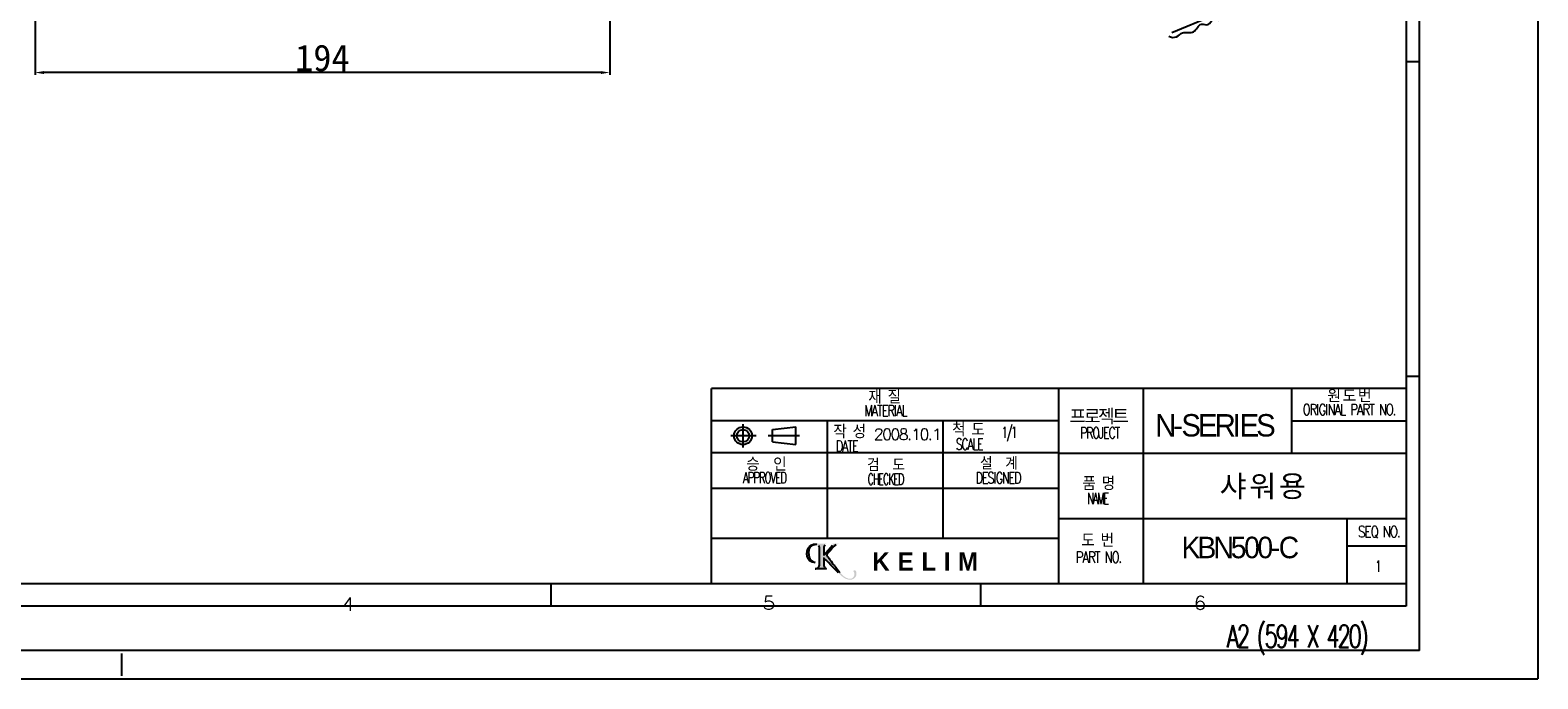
# Model space of a CAD drawing. Extents: x 15 to 1026, y -50 to 605.
# Tile 7 of 17: x 518 to 1026, y -50 to 169. Entities that reach past the tile are written whole.
import ezdxf

# ---------------------------------------------------------------- set-up
doc = ezdxf.new("R2010")
doc.units = 0
doc.layers.get('0').update_dxf_attribs({"linetype": 'CONTINUOUS'})
doc.layers.get('DEFPOINTS').update_dxf_attribs({"linetype": 'CONTINUOUS'})
for name, color, linetype in [('1', 7, 'CONTINUOUS'), ('DIM', 140, 'CONTINUOUS'), ('TOP', 7, 'CONTINUOUS')]:
    doc.layers.add(name, color=color, linetype=linetype)
doc.styles.add('DEFAULT', font='simplex.shx')
doc.dimstyles.new('ISO-25', dxfattribs={"dimscale": 0.6, "dimtxt": 15, "dimasz": 5, "dimexe": 1.25, "dimexo": 1, "dimtad": 1, "dimdec": 1, "dimtxsty": 'STANDARD', "dimcen": 2.5, "dimclrd": 256, "dimclre": 256, "dimazin": 3, "dimtfac": 1, "dimtdec": 1, "dimtmove": 0, "dimatfit": 3})

# ---------------------------------------------------------------- blocks, each defined once
blk = doc.blocks.new('*D72')
at = {"ltscale": 0.5}
for p, q in [((519.95, 360.32), (519.95, 153.96)), ((713.6, 276.49), (713.6, 153.96)), ((710.6, 154.71), (522.95, 154.71))]:
    blk.add_line(p, q, dxfattribs=at)
for points in [[(522.95, 155.21), (522.95, 154.21), (519.95, 154.71)], [(710.6, 155.21), (710.6, 154.21), (713.6, 154.71)]]:
    blk.add_solid(points, dxfattribs=at)
at = {"layer": 'DEFPOINTS', "color": 0, "ltscale": 0.5}
for p in [(519.95, 360.92), (713.6, 277.09), (519.95, 154.71)]:
    blk.add_point(p, dxfattribs=at)
at = {"color": 0, "ltscale": 0.5, "insert": (616.77, 159.59), "char_height": 9, "attachment_point": 5}
blk.add_mtext('194', dxfattribs=at)
blk = doc.blocks.new('A$C4D7F0FF9')
at = {"ltscale": 0.5}
h = blk.add_hatch(color=256, dxfattribs=at)
edge = h.paths.add_edge_path()
edge.add_spline(control_points=[(841.8, 43.29), (840.62, 43.78), (838.86, 45.25), (837.52, 46.67)], knot_values=[0, 0, 0, 0, 1, 1, 1, 1], degree=3, periodic=0)
edge.add_spline(control_points=[(837.52, 46.67), (837.07, 47.16), (829.57, 54.96), (829.57, 54.96)], knot_values=[0, 0, 0, 0, 1, 1, 1, 1], degree=3, periodic=0)
edge.add_spline(control_points=[(829.57, 54.96), (829.5, 55.03), (829.45, 55.01), (829.45, 54.91)], knot_values=[0, 0, 0, 0, 1, 1, 1, 1], degree=3, periodic=0)
edge.add_line((829.45, 54.91), (829.45, 51))
edge.add_spline(control_points=[(829.45, 51), (829.45, 51), (829.42, 50.28), (829.76, 49.76)], knot_values=[0, 0, 0, 0, 1, 1, 1, 1], degree=3, periodic=0)
edge.add_spline(control_points=[(829.76, 49.76), (830.21, 49.07), (830.99, 48.93), (830.99, 48.93)], knot_values=[0, 0, 0, 0, 1, 1, 1, 1], degree=3, periodic=0)
edge.add_line((830.99, 48.93), (824.53, 48.93))
edge.add_spline(control_points=[(824.53, 48.93), (824.53, 48.93), (825.88, 49.17), (826.37, 49.72)], knot_values=[0, 0, 0, 0, 1, 1, 1, 1], degree=3, periodic=0)
edge.add_spline(control_points=[(826.37, 49.72), (826.84, 50.24), (826.92, 50.7), (826.92, 51)], knot_values=[0, 0, 0, 0, 1, 1, 1, 1], degree=3, periodic=0)
edge.add_spline(control_points=[(826.92, 51), (826.92, 51.16), (826.92, 61.04), (826.92, 61.04)], knot_values=[0, 0, 0, 0, 1, 1, 1, 1], degree=3, periodic=0)
edge.add_spline(control_points=[(826.92, 61.04), (826.92, 61.04), (826.94, 61.67), (826.58, 62)], knot_values=[0, 0, 0, 0, 1, 1, 1, 1], degree=3, periodic=0)
edge.add_spline(control_points=[(826.58, 62), (826.24, 62.31), (825.87, 62.44), (825.52, 62.48)], knot_values=[0, 0, 0, 0, 1, 1, 1, 1], degree=3, periodic=0)
edge.add_spline(control_points=[(825.52, 62.48), (825.17, 62.52), (823.63, 62.65), (822.54, 61.85)], knot_values=[0, 0, 0, 0, 1, 1, 1, 1], degree=3, periodic=0)
edge.add_spline(control_points=[(822.54, 61.85), (821.45, 61.06), (820.81, 59.96), (820.83, 58.1)], knot_values=[0, 0, 0, 0, 1, 1, 1, 1], degree=3, periodic=0)
edge.add_spline(control_points=[(820.83, 58.1), (820.85, 56.1), (821.54, 54.62), (821.92, 54.16)], knot_values=[0, 0, 0, 0, 1, 1, 1, 1], degree=3, periodic=0)
edge.add_spline(control_points=[(821.92, 54.16), (822.3, 53.7), (822.96, 52.94), (824.48, 52.48)], knot_values=[0, 0, 0, 0, 1, 1, 1, 1], degree=3, periodic=0)
edge.add_spline(control_points=[(824.48, 52.48), (824.48, 52.48), (821.38, 52.11), (820.33, 55.14)], knot_values=[0, 0, 0, 0, 1, 1, 1, 1], degree=3, periodic=0)
edge.add_spline(control_points=[(820.33, 55.14), (819.3, 58.07), (820.34, 60.06), (820.84, 60.76)], knot_values=[0, 0, 0, 0, 1, 1, 1, 1], degree=3, periodic=0)
edge.add_spline(control_points=[(820.84, 60.76), (821.35, 61.46), (822.87, 63.03), (825.33, 63.03)], knot_values=[0, 0, 0, 0, 1, 1, 1, 1], degree=3, periodic=0)
edge.add_spline(control_points=[(825.33, 63.03), (826.7, 63.03), (831.05, 63.03), (831.05, 63.03)], knot_values=[0, 0, 0, 0, 1, 1, 1, 1], degree=3, periodic=0)
edge.add_spline(control_points=[(831.05, 63.03), (831.05, 63.03), (830.35, 62.9), (829.99, 62.42)], knot_values=[0, 0, 0, 0, 1, 1, 1, 1], degree=3, periodic=0)
edge.add_spline(control_points=[(829.99, 62.42), (829.63, 61.94), (829.45, 61.67), (829.45, 60.69)], knot_values=[0, 0, 0, 0, 1, 1, 1, 1], degree=3, periodic=0)
edge.add_spline(control_points=[(829.45, 60.69), (829.45, 59.71), (829.45, 56.86), (829.45, 56.86)], knot_values=[0, 0, 0, 0, 1, 1, 1, 1], degree=3, periodic=0)
edge.add_spline(control_points=[(829.45, 56.86), (829.45, 56.77), (829.5, 56.75), (829.56, 56.82)], knot_values=[0, 0, 0, 0, 1, 1, 1, 1], degree=3, periodic=0)
edge.add_line((829.56, 56.82), (834.39, 62.18))
edge.add_spline(control_points=[(834.39, 62.18), (834.39, 62.18), (834.65, 62.42), (834.51, 62.66)], knot_values=[0, 0, 0, 0, 1, 1, 1, 1], degree=3, periodic=0)
edge.add_spline(control_points=[(834.51, 62.66), (834.37, 62.9), (834.01, 63.02), (834.01, 63.02)], knot_values=[0, 0, 0, 0, 1, 1, 1, 1], degree=3, periodic=0)
edge.add_line((834.01, 63.02), (838.04, 63.02))
edge.add_spline(control_points=[(838.04, 63.02), (838.04, 63.02), (837, 62.8), (836.4, 62.46)], knot_values=[0, 0, 0, 0, 1, 1, 1, 1], degree=3, periodic=0)
edge.add_spline(control_points=[(836.4, 62.46), (835.83, 62.14), (835.38, 61.79), (835.1, 61.5)], knot_values=[0, 0, 0, 0, 1, 1, 1, 1], degree=3, periodic=0)
edge.add_spline(control_points=[(835.1, 61.5), (834.74, 61.13), (831.43, 57.38), (831.31, 57.23)], knot_values=[0, 0, 0, 0, 1, 1, 1, 1], degree=3, periodic=0)
edge.add_spline(control_points=[(831.31, 57.23), (831.18, 57.08), (831.04, 56.9), (831.07, 56.58)], knot_values=[0, 0, 0, 0, 1, 1, 1, 1], degree=3, periodic=0)
edge.add_spline(control_points=[(831.07, 56.58), (831.11, 56.24), (831.66, 55.59), (831.79, 55.42)], knot_values=[0, 0, 0, 0, 1, 1, 1, 1], degree=3, periodic=0)
edge.add_spline(control_points=[(831.79, 55.42), (831.91, 55.26), (835.01, 51.26), (835.51, 50.61)], knot_values=[0, 0, 0, 0, 1, 1, 1, 1], degree=3, periodic=0)
edge.add_spline(control_points=[(835.51, 50.61), (836.02, 49.96), (837.71, 47.69), (838.51, 46.82)], knot_values=[0, 0, 0, 0, 1, 1, 1, 1], degree=3, periodic=0)
edge.add_spline(control_points=[(838.51, 46.82), (839.31, 45.94), (841.75, 43.32), (844.11, 43.32)], knot_values=[0, 0, 0, 0, 1, 1, 1, 1], degree=3, periodic=0)
edge.add_spline(control_points=[(844.11, 43.32), (844.76, 43.32), (846.21, 43.47), (846.62, 45.45)], knot_values=[0, 0, 0, 0, 1, 1, 1, 1], degree=3, periodic=0)
edge.add_spline(control_points=[(846.62, 45.45), (846.77, 46.19), (846.57, 46.74), (846.42, 46.98)], knot_values=[0, 0, 0, 0, 1, 1, 1, 1], degree=3, periodic=0)
edge.add_spline(control_points=[(846.42, 46.98), (846.28, 47.19), (845.95, 47.39), (846.01, 47.68)], knot_values=[0, 0, 0, 0, 1, 1, 1, 1], degree=3, periodic=0)
edge.add_spline(control_points=[(846.01, 47.68), (846.07, 47.98), (846.83, 48.35), (847.36, 47.77)], knot_values=[0, 0, 0, 0, 1, 1, 1, 1], degree=3, periodic=0)
edge.add_spline(control_points=[(847.36, 47.77), (847.56, 47.56), (847.83, 46.83), (847.78, 46.09)], knot_values=[0, 0, 0, 0, 1, 1, 1, 1], degree=3, periodic=0)
edge.add_spline(control_points=[(847.78, 46.09), (847.73, 45.35), (847.63, 44.5), (846.44, 43.49)], knot_values=[0, 0, 0, 0, 1, 1, 1, 1], degree=3, periodic=0)
edge.add_spline(control_points=[(846.44, 43.49), (845.14, 42.38), (842.91, 42.81), (841.8, 43.29)], knot_values=[0, 0, 0, 0, 1, 1, 1, 1], degree=3, periodic=0)
for p, q in [((829.56, 56.82), (834.39, 62.18)), ((829.45, 54.91), (829.45, 51)), ((830.99, 48.93), (824.53, 48.93))]:
    blk.add_line(p, q)
for points in [[(820.33, 55.14), (819.3, 58.07), (820.34, 60.06), (820.84, 60.76)], [(822.54, 61.85), (821.45, 61.06), (820.81, 59.96), (820.83, 58.1)], [(820.84, 60.76), (821.35, 61.46), (822.87, 63.03), (825.33, 63.03)], [(825.52, 62.48), (825.17, 62.52), (823.63, 62.65), (822.54, 61.85)], [(826.92, 61.04), (826.92, 61.04), (826.94, 61.67), (826.58, 62)], [(826.92, 51), (826.92, 51.16), (826.92, 61.04), (826.92, 61.04)], [(829.99, 62.42), (829.63, 61.94), (829.45, 61.67), (829.45, 60.69)], [(829.45, 60.69), (829.45, 59.71), (829.45, 56.86), (829.45, 56.86)], [(835.1, 61.5), (834.74, 61.13), (831.43, 57.38), (831.31, 57.23)], [(836.4, 62.46), (835.83, 62.14), (835.38, 61.79), (835.1, 61.5)], [(824.48, 52.48), (824.48, 52.48), (821.38, 52.11), (820.33, 55.14)], [(820.83, 58.1), (820.85, 56.1), (821.54, 54.62), (821.92, 54.16)], [(821.92, 54.16), (822.3, 53.7), (822.96, 52.94), (824.48, 52.48)], [(826.37, 49.72), (826.84, 50.24), (826.92, 50.7), (826.92, 51)], [(829.45, 51), (829.45, 51), (829.42, 50.28), (829.76, 49.76)], [(829.45, 56.86), (829.45, 56.77), (829.5, 56.75), (829.56, 56.82)], [(829.57, 54.96), (829.5, 55.03), (829.45, 55.01), (829.45, 54.91)], [(837.52, 46.67), (837.07, 47.16), (829.57, 54.96), (829.57, 54.96)], [(831.31, 57.23), (831.18, 57.08), (831.04, 56.9), (831.07, 56.58)], [(831.07, 56.58), (831.11, 56.24), (831.66, 55.59), (831.79, 55.42)], [(831.79, 55.42), (831.91, 55.26), (835.01, 51.26), (835.51, 50.61)], [(824.53, 48.93), (824.53, 48.93), (825.88, 49.17), (826.37, 49.72)], [(829.76, 49.76), (830.21, 49.07), (830.99, 48.93), (830.99, 48.93)], [(835.51, 50.61), (836.02, 49.96), (837.71, 47.69), (838.51, 46.82)]]:
    blk.add_open_spline(points, degree=3)
at = {"insert": (856.68, 58.23), "char_height": 10.3219, "width": 93.5119, "attachment_point": 1}
blk.add_mtext('{\\f@HYGothic-Extra|b1|i0|c129|p18;\\T1.05;K E L I M}', dxfattribs=at)

msp = doc.modelspace()

# ---------------------------------------------------------------- linework, layer by layer
at = {"color": 251, "linetype": 'CONTINUOUS'}
for p in [(1026.32, 604.84), (100.88, -49.68)]:
    msp.add_line(p, (1026.32, -49.68), dxfattribs=at)
at = {"layer": '1', "color": 252, "linetype": 'CONTINUOUS'}
for p, q in [((986.41, -40.16), (986.41, 574.84)), ((986.41, 158.33), (981.91, 158.33)), ((986.41, 52.3), (981.91, 52.3)), ((981.91, 48.23), (747.93, 48.23)), ((981.91, 37.21), (943.37, 37.21)), ((981.91, 26.27), (864.88, 26.27)), ((981.91, 4.31), (864.88, 4.31)), ((981.91, -4.91), (962.04, -4.91)), ((981.91, -17.66), (122.41, -17.66)), ((693.91, -25.16), (693.91, -17.66)), ((838.66, -25.16), (838.66, -17.66)), ((986.41, -40.16), (110.41, -40.16)), ((986.41, -40.16), (110.41, -40.16)), ((549.16, -48.64), (549.16, -41.14))]:
    msp.add_line(p, q, dxfattribs=at)
at = {"layer": '1', "color": 2, "linetype": 'CONTINUOUS'}
for p, q in [((981.91, 570.34), (981.91, -25.16)), ((981.91, -25.16), (114.91, -25.16))]:
    msp.add_line(p, q, dxfattribs=at)
at = {"layer": 'DIM', "color": 250}
msp.add_line((903.03, 168.25), (916.58, 173.81), dxfattribs=at)
at = {"layer": 'DIM', "color": 250, "start_tangent": (0.782153, -0.623086), "end_tangent": (0.811302, -0.584628)}
msp.add_spline([(901.93, 167.03), (904.55, 166.79), (906.57, 168.1), (910.34, 168.46), (912.97, 171), (915.28, 170.9), (916.92, 172.66), (918.86, 172.32)], degree=3, dxfattribs=at)
at = {"layer": 'TOP', "color": 252, "linetype": 'CONTINUOUS'}
for p, q in [((747.93, -17.66), (747.93, 48.23)), ((864.88, -17.66), (864.88, 48.23)), ((893.46, -17.66), (893.46, 48.23)), ((943.37, 26.27), (943.37, 48.23)), ((864.88, 37.3), (747.93, 37.3)), ((758.51, 28.3), (758.51, 36.19)), ((786.92, -2.31), (786.92, 37.3)), ((825.9, -2.31), (825.9, 37.3)), ((762.89, 32.27), (754.43, 32.27)), ((777.58, 32.27), (767.01, 32.27)), ((768.41, 34.37), (776.31, 35.27)), ((768.41, 30.17), (768.41, 34.37)), ((776.31, 29.27), (776.31, 35.27)), ((864.88, 26.55), (747.93, 26.55)), ((768.41, 30.17), (776.31, 29.27)), ((864.88, 14.52), (747.93, 14.52)), ((962.04, -17.66), (962.04, 4.31)), ((864.88, -2.31), (747.93, -2.31))]:
    msp.add_line(p, q, dxfattribs=at)
for radius in [3, 2.1]:
    msp.add_circle((758.51, 32.27), radius, dxfattribs=at)

# ---------------------------------------------------------------- block references
at = {"ltscale": 0.5, "xscale": 0.6000000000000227, "yscale": 0.6000000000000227, "zscale": 0.6}
msp.add_blockref('A$C4D7F0FF9', (288.07, -41.94), dxfattribs=at)

# ---------------------------------------------------------------- texts
at = {"attachment_point": 7, "style": 'DEFAULT'}
for s, insert, char_height, width in [('{\\fGulim|b0|i0|c129|p50;\\T0.85;N-SERIES}', (897.35, 31.91), 7.5504, 64.7562), ('{\\fGulim|b0|i0|c129|p50;\\T0.85;샤 워 용 }', (919.08, 10.87), 7.26, 40.4795), ('{\\fGulim|b0|i0|c129|p50;\\T0.85;KBN500-C}', (906.26, -9.12), 7.26, 29.1931)]:
    msp.add_mtext(s, dxfattribs=dict(at, insert=insert, char_height=char_height, width=width))
at = {"layer": 'TOP', "color": 252, "linetype": 'CONTINUOUS', "attachment_point": 7, "style": 'DEFAULT'}
for s, insert, char_height, width in [('\\W00.803;\\T0.85;\\fsimplex.shx,bigfont.shx; \\fsimplex.shx,bigfont.shx;', (587.67, 62.08), 2.5, 8.8989), ('\\W00.890;\\T0.85;\\fsimplex.shx,bigfont.shx; \\fsimplex.shx,bigfont.shx;', (608.73, 61.91), 2.5, 8.8989), ('\\W01.000;\\T0.85;\\fsimplex.shx,bigfont.shx;재 질\\fsimplex.shx,bigfont.shx;', (800.7, 43.08), 4.5, 13.3483), ('{\\fGulim|b0|i0|c129|p50;\\T0.85;원 도 번}', (955.32, 43.67), 3.75, 18.1754), ('\\W00.852;\\T0.85;\\fsimplex.shx,bigfont.shx; \\fsimplex.shx,bigfont.shx;', (529.83, 42.26), 3, 14.6499), ('\\W00.740;\\T0.81;\\fsimplex.shx,bigfont.shx;MATERIAL\\fsimplex.shx,bigfont.shx;', (799.41, 38.85), 3.75, 13.3483), ('{\\fGulim|b0|i0|c129|p50;\\T0.85;프로젝트}', (868.52, 36.17), 4.5, 21.9748), ('{\\fsimplex.shx,bigfont.shx|b0|i0|c0|p0;\\W0.768;\\T0.81;ORIGINAL PART NO.}', (947.08, 39.22), 3.75, 38.3615), ('\\W01.000;\\T0.85;\\fsimplex.shx,bigfont.shx;작 성\\fsimplex.shx,bigfont.shx;', (788.92, 31.4), 4.5, 13.3483), ('\\W01.000;\\T0.85;\\fsimplex.shx,bigfont.shx;척 도\\fsimplex.shx,bigfont.shx;', (828.95, 32.08), 4.5, 13.3483), ('\\W01.000;\\T0.85;\\fsimplex.shx,bigfont.shx;승  인\\fsimplex.shx,bigfont.shx;', (759.55, 20.43), 4.5, 13.3483), ('\\W00.726;\\T0.81;\\fsimplex.shx,bigfont.shx;DATE\\fsimplex.shx,bigfont.shx;', (789.78, 26.94), 3.75, 13.3483), ('\\W01.025;\\T0.85;\\fsimplex.shx,bigfont.shx;2008.10.1', (802.59, 30.87), 3.75, 13.3483), ('\\W00.698;\\T0.81;\\fsimplex.shx,bigfont.shx;SCALE\\fsimplex.shx,bigfont.shx;', (830.2, 27.55), 3.75, 13.3483), ('\\W00.558;\\T0.81;\\fsimplex.shx,bigfont.shx;1/1', (845.77, 30.33), 3.75, 13.3483), ('\\W00.706;\\T0.81;\\fsimplex.shx,bigfont.shx;PROJECT\\fsimplex.shx,bigfont.shx;', (872.15, 31.38), 3.75, 13.3483), ('\\W01.037;\\T0.85;\\fsimplex.shx,bigfont.shx; \\fsimplex.shx,bigfont.shx;', (532.71, 29.31), 3, 14.6499), ('\\W01.000;\\T0.85;\\fsimplex.shx,bigfont.shx;설  계\\fsimplex.shx,bigfont.shx;', (838.34, 20.87), 4.2, 13.3483), ('\\W01.000;\\T0.85;\\fsimplex.shx,bigfont.shx;검  도\\fsimplex.shx,bigfont.shx;', (800.29, 20.35), 4.2, 13.3483), ('{\\fsimplex.shx,bigfont.shx|b0|i0|c0|p0;\\W0.659;\\T0.81;APPROVED }', (758.47, 16.26), 3.75, 13.3483), ('{\\fsimplex.shx,bigfont.shx|b0|i0|c0|p0;\\W0.611;\\T0.81;CHECKED }', (800.49, 15.78), 3.75, 13.3483), ('\\W00.731;\\T0.81;\\fsimplex.shx,bigfont.shx;DESIGNED\\fsimplex.shx,bigfont.shx;', (836.88, 16.23), 3.75, 13.3483), ('\\W01.000;\\T0.85;\\fsimplex.shx,bigfont.shx;품 명\\fsimplex.shx,bigfont.shx;', (872.86, 13.93), 4.5, 21.9748), ('\\W00.613;\\T0.81;\\fsimplex.shx,bigfont.shx;NAME\\fsimplex.shx,bigfont.shx;', (874.57, 9.26), 3.75, 13.3483), ('{\\fsimplex.shx,bigfont.shx|b0|i0|c0|p0;\\W0.793;\\T0.81;SEQ NO.}', (965.72, -2.3), 3.75, 18.0943), ('{\\fsimplex.shx,bigfont.shx|b0|i0|c0|p0;\\W0.774;\\T0.81;PART NO.}', (870.63, -10.55), 3.75, 17.124), ('\\W01.000;\\T0.85;\\fsimplex.shx,bigfont.shx;도 번\\fsimplex.shx,bigfont.shx;', (872.48, -5.24), 4.5, 21.9748), ('\\W00.439;\\T0.81;\\fsimplex.shx,bigfont.shx;1', (971.82, -13.58), 3.75, 13.3483), ('\\W01.127;\\T0.94;\\fsimplex.shx,bigfont.shx;4\\fsimplex.shx,bigfont.shx;', (623.34, -26.7), 4.5, 4.7515), ('\\W01.127;\\T0.94;\\fsimplex.shx,bigfont.shx;5\\fsimplex.shx,bigfont.shx;', (765.08, -26.34), 4.5, 4.7515), ('\\W01.127;\\T0.94;\\fsimplex.shx,bigfont.shx;6\\fsimplex.shx,bigfont.shx;', (910.3, -26.33), 4.5, 4.7515), ('\\W00.682;\\T0.81;\\fsimplex.shx,bigfont.shx;A2 (594 X 420)\\fsimplex.shx,bigfont.shx;', (921.58, -41.59), 7.5, 63.9623)]:
    msp.add_mtext(s, dxfattribs=dict(at, insert=insert, char_height=char_height, width=width))

# ---------------------------------------------------------------- dimensions: what is measured, and where the dimension line sits
at = {"ltscale": 0.5}
dim = msp.add_linear_dim(base=(519.95, 154.71), p1=(713.6, 277.09), p2=(519.95, 360.92), text='194', dimstyle='ISO-25', dxfattribs=at)
dim.commit()
dim.dimension.update_dxf_attribs({"geometry": '*D72', "text_midpoint": (616.77, 159.59)})

doc.saveas('drawing.dxf')
